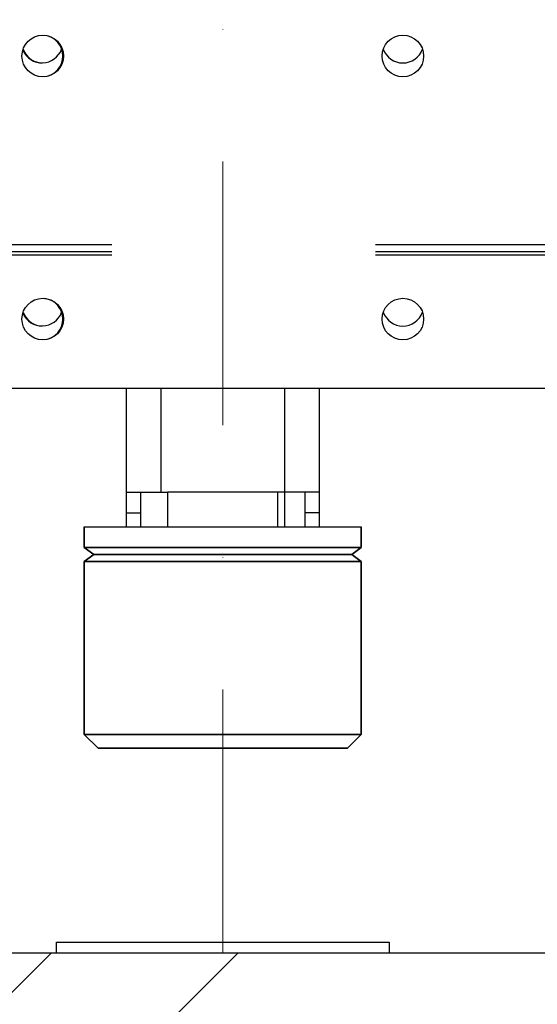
# Model space of a CAD drawing. Header units: millimetres. Extents: x 132157 to 155303, y 33763 to 45643.
# Tile 4 of 256: x 140701 to 140826, y 34297 to 34534. Entities that reach past the tile are written whole.
import ezdxf

# ---------------------------------------------------------------- set-up
doc = ezdxf.new("R2010")
doc.units = ezdxf.units.MM
doc.header["$LTSCALE"] = 20
doc.header["$PDMODE"] = 35
doc.header["$PDSIZE"] = 10
doc.linetypes.add('ČERCHOVANÁ2', pattern=[12.7, 6.35, -3.175, 0, -3.175])
doc.linetypes.add('ČÁRKOVANÁ2', pattern=[9.525, 6.35, -3.175])
for name, color, linetype in [('KABINA', 5, 'Continuous'), ('KONSTRUKCE', 30, 'Continuous'), ('KOTY', 7, 'Continuous'), ('PŘEJEZD', 7, 'ČÁRKOVANÁ2'), ('ZDI', 3, 'Continuous')]:
    doc.layers.add(name, color=color, linetype=linetype)
for name, color, linetype, lineweight in [('OSY', 1, 'ČERCHOVANÁ2', 9), ('RÁM', 4, 'Continuous', 35), ('ŠRAFY', 7, 'Continuous', 9)]:
    doc.layers.add(name, color=color, linetype=linetype, lineweight=lineweight)
doc.styles.get("Standard").update_dxf_attribs({"font": 'arial.ttf'})
doc.dimstyles.get("Standard").update_dxf_attribs({"dimscale": 20, "dimtxt": 3, "dimasz": 3, "dimexe": 1, "dimexo": 0, "dimgap": 1.5, "dimtad": 1, "dimdsep": 46, "dimtxsty": 'Standard', "dimcen": 0, "dimdle": 1, "dimclrd": 256, "dimclre": 256, "dimclrt": 256, "dimaunit": 1, "dimadec": 0, "dimazin": 0, "dimtfac": 0.6, "dimtmove": 0, "dimatfit": 3, "dimfxl": 0, "dimtolj": 1, "dimarcsym": 0})

# ---------------------------------------------------------------- blocks, each defined once
blk = doc.blocks.new('*D526')
at = {"layer": 'Defpoints', "color": 0, "ltscale": 0.5}
for p in [(139486.5, 37142.59), (140853.17, 37142.59), (140179.84, 34309.26)]:
    blk.add_point(p, dxfattribs=at)
at = {"layer": 'KOTY', "lineweight": -2, "ltscale": 0.5}
for p, q in [((140853.17, 37142.59), (139466.5, 37142.59)), ((139486.5, 34369.26), (139486.5, 37082.59)), ((140179.84, 34309.26), (139466.5, 34309.26))]:
    blk.add_line(p, q, dxfattribs=at)
at = {"layer": 'KOTY', "ltscale": 0.5}
for points in [[(139476.5, 37082.59), (139496.5, 37082.59), (139486.5, 37142.59)], [(139476.5, 34369.26), (139496.5, 34369.26), (139486.5, 34309.26)]]:
    blk.add_solid(points, dxfattribs=at)
at = {"layer": 'KOTY', "ltscale": 0.5, "insert": (139418.54, 35725.93), "char_height": 60, "attachment_point": 5, "rotation": 90}
blk.add_mtext('\\A1;TYČ 4250', dxfattribs=at)

msp = doc.modelspace()

# ---------------------------------------------------------------- hatches: boundary and pattern name
at = {"layer": 'ŠRAFY', "ltscale": 0.5}
h = msp.add_hatch(dxfattribs=at)
h.set_pattern_fill('ANSI32', color=256, scale=10)
h.set_pattern_definition([(45, (38784.54, 9435.88), (-67.35192, 67.35192), []), (45, (38829.44, 9435.88), (-67.35192, 67.35192), [])])
h.paths.add_polyline_path([(141553.1698, 34875.9255), (141719.8365, 34875.9255), (141719.8365, 34965.3101), (141683.8857, 34977.3754), (141719.8365, 34989.4408), (141719.8365, 35009.2588), (141386.5031, 35009.2588), (141386.5031, 34309.2588), (140179.8365, 34309.2588), (140179.8365, 35009.2588), (139846.5031, 35009.2588), (139846.5031, 34989.4408), (139882.4539, 34977.3754), (139810.5524, 34953.2447), (139846.5031, 34941.1793), (139846.5031, 34875.9255), (140013.1698, 34875.9255), (140013.1698, 34142.5921), (141553.1698, 34142.5921)])

# ---------------------------------------------------------------- linework, layer by layer
at = {"layer": 'KABINA', "ltscale": 0.5}
msp.add_lwpolyline([(140789.8365, 34309.2588), (140709.8365, 34309.2588), (140709.8365, 34311.9255), (140789.8365, 34311.9255)], close=True, dxfattribs=at)
at = {"layer": 'KONSTRUKCE'}
for p, q in [((140521.8365, 34445.2588), (140977.8365, 34445.2588)), ((140726.6698, 34411.9255), (140726.6698, 34445.2588)), ((140735.0051, 34420.2608), (140735.0051, 34445.2588)), ((140764.6678, 34445.2588), (140764.6678, 34411.9255)), ((140773.0031, 34445.2588), (140773.0031, 34411.9255)), ((140726.6698, 34420.2608), (140736.5985, 34420.2608)), ((140730.0031, 34420.2608), (140730.0031, 34411.9255)), ((140763.0745, 34420.2608), (140736.5985, 34420.2608)), ((140736.5985, 34411.9255), (140736.5985, 34420.2608)), ((140773.0031, 34420.2608), (140763.0745, 34420.2608)), ((140763.0745, 34411.9255), (140763.0745, 34420.2608)), ((140769.6698, 34411.9255), (140769.6698, 34420.2608)), ((140726.6698, 34415.2588), (140730.0031, 34415.2588)), ((140773.0031, 34415.2588), (140769.6698, 34415.2588)), ((140716.5031, 34411.9255), (140783.1698, 34411.9255))]:
    msp.add_line(p, q, dxfattribs=at)
for centre in [(140706.5031, 34525.2588), (140793.1698, 34525.2588), (140706.5031, 34461.9255), (140793.1698, 34461.9255)]:
    msp.add_circle(centre, 5, dxfattribs=at)
for centre, start, end in [((140706.3365, 34525.2588), 277.796176, 82.203824), ((140706.3365, 34528.5921), 202.875099, 340.400855), ((140706.5031, 34528.5921), 200, 260.309498), ((140793.1698, 34528.5921), 199.599145, 340.400855), ((140706.3365, 34461.9255), 277.796176, 82.203824), ((140706.3365, 34465.2588), 202.875099, 340.400855), ((140706.5031, 34465.2588), 200, 260.309498), ((140793.1698, 34465.2588), 199.599145, 340.400855)]:
    msp.add_arc(centre, 5, start, end, dxfattribs=at)
at = {"layer": 'OSY', "ltscale": 0.5}
msp.add_line((140749.8365, 34309.2588), (140749.8365, 40699.2588), dxfattribs=at)
at = {"layer": 'PŘEJEZD'}
for p, q in [((140405.6098, 34479.8449), (141094.0631, 34479.8449)), ((140405.6098, 34478.2049), (141094.0631, 34478.2049)), ((140405.6098, 34477.4049), (141094.0631, 34477.4049))]:
    msp.add_line(p, q, dxfattribs=at)
at = {"layer": 'RÁM'}
for p, q in [((140716.5031, 34406.9255), (140716.5031, 34411.9255)), ((140783.1698, 34406.9255), (140783.1698, 34411.9255)), ((140716.5031, 34406.9255), (140783.1698, 34406.9255)), ((140716.5031, 34406.9255), (140718.7971, 34405.2588)), ((140783.1698, 34406.9255), (140780.8758, 34405.2588)), ((140718.7971, 34405.2588), (140716.5031, 34403.5921)), ((140718.7971, 34405.2588), (140780.8758, 34405.2588)), ((140780.8758, 34405.2588), (140783.1698, 34403.5921)), ((140716.5031, 34403.5921), (140783.1698, 34403.5921)), ((140716.5031, 34361.9255), (140716.5031, 34403.5921)), ((140783.1698, 34361.9255), (140783.1698, 34403.5921)), ((140716.5031, 34361.9255), (140783.1698, 34361.9255)), ((140719.8365, 34358.5921), (140716.5031, 34361.9255)), ((140779.8365, 34358.5921), (140783.1698, 34361.9255)), ((140719.8365, 34358.5921), (140779.8365, 34358.5921))]:
    msp.add_line(p, q, dxfattribs=at)
at = {"layer": 'ZDI', "linetype": 'Continuous', "ltscale": 0.5}
msp.add_line((141386.5031, 34309.2588), (140179.8365, 34309.2588), dxfattribs=at)

# ---------------------------------------------------------------- dimensions: what is measured, and where the dimension line sits
at = {"layer": 'KOTY', "ltscale": 0.5}
dim = msp.add_linear_dim(base=(139486.5031, 37142.5921), p1=(140179.8365, 34309.2588), p2=(140853.1698, 37142.5921), angle=90, text='TYČ <>', dimstyle='Standard', override={"dimlfac": 1.5}, dxfattribs=at)
dim.commit()
dim.dimension.update_dxf_attribs({"geometry": '*D526', "text_midpoint": (139418.5427, 35725.9255)})

doc.saveas('drawing.dxf')
